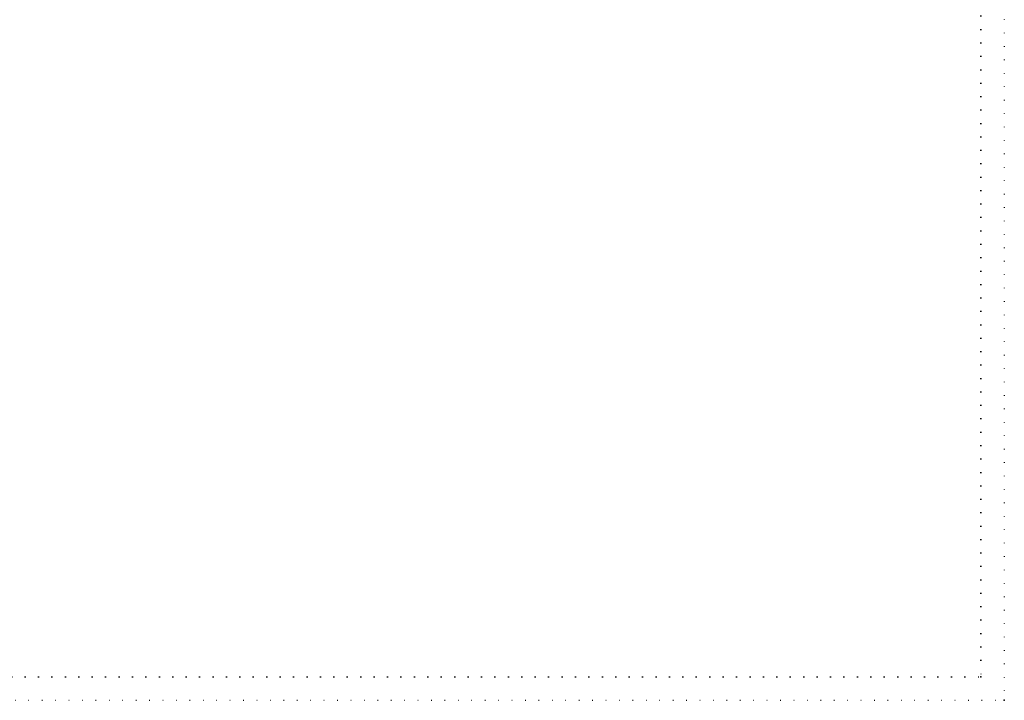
# Model space of a CAD drawing. Extents: x -727 to -307, y 210 to 507.
# Tile 5 of 9: x -517 to -307, y 210 to 355. Entities that reach past the tile are written whole.
import ezdxf

# ---------------------------------------------------------------- set-up
doc = ezdxf.new("R2010")
doc.units = 0
doc.linetypes.add('DASHED', pattern=[8.289474, 5.526316, -2.763158])
doc.linetypes.add('DOT', pattern=[5.526316, 0, -2.763158, 0, -2.763158])
doc.layers.get('0').update_dxf_attribs({"linetype": 'CONTINUOUS'})

# ---------------------------------------------------------------- blocks, each defined once
blk = doc.blocks.new('_ME10_RAHMEN', base_point=(-311.86, 214.93))
at = {"color": 5, "linetype": 'DOT'}
for p, q in [((-306.86, 506.93), (-306.86, 209.93)), ((-311.86, 501.93), (-311.86, 214.93)), ((-721.86, 214.93), (-311.86, 214.93)), ((-726.86, 209.93), (-306.86, 209.93))]:
    blk.add_line(p, q, dxfattribs=at)
at = {"color": 7, "linetype": 'DASHED'}
for p in [(-311.86, 214.93), (-306.86, 209.93)]:
    blk.add_point(p, dxfattribs=at)
blk = doc.blocks.new('_ME10_BLATT_A3', base_point=(-311.86, 214.93))
blk.add_blockref('_ME10_RAHMEN', (-311.86, 214.93))

msp = doc.modelspace()

# ---------------------------------------------------------------- block references
msp.add_blockref('_ME10_BLATT_A3', (-311.86, 214.93))

doc.saveas('drawing.dxf')
